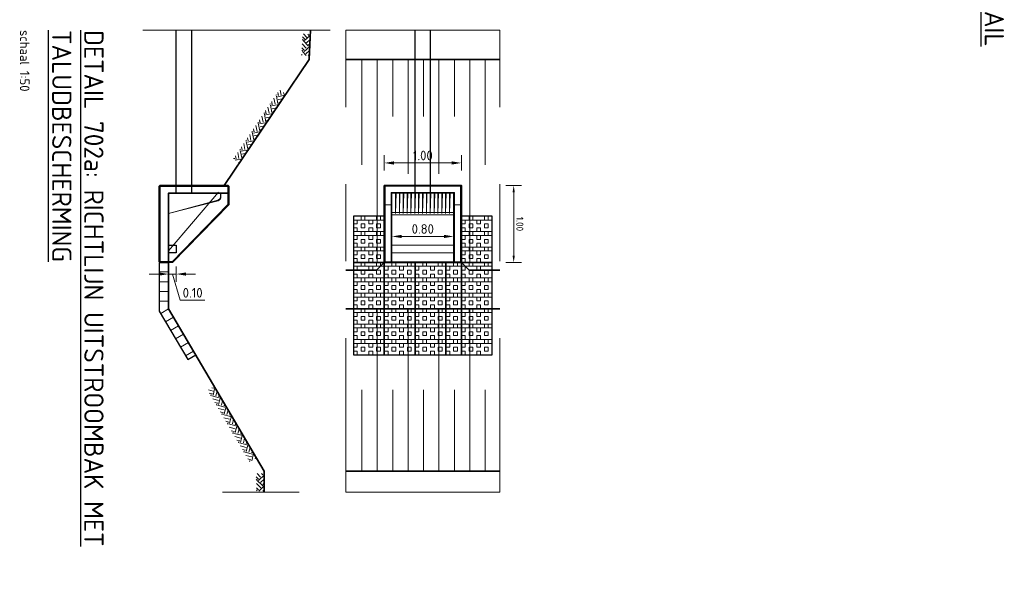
# Model space of a CAD drawing. Header units: metres. Extents: x 232680 to 233262, y 554200 to 554550.
# Tile 6 of 254: x 232740 to 232753, y 554412 to 554420. Entities that reach past the tile are written whole.
import ezdxf

# ---------------------------------------------------------------- set-up
doc = ezdxf.new("R2010")
doc.units = ezdxf.units.M
for name, pattern in [('NLCS-HIDDEN', [4, 2, -2]), ('XX-AFBREEK', [7, 4, -1, 1, -1]), ('XX-HIDDEN', [4, 2, -2])]:
    doc.linetypes.add(name, pattern=pattern)
doc.layers.get('Defpoints').update_dxf_attribs({"color": 241})
for name, color, linetype, lineweight in [('N-WE-GW-MAAIVELD-035-GD', 7, 'Continuous', 35), ('N-WE-GW-MAAIVELD-AD', 7, 'Continuous', 5), ('N-WE-GW-TALUD_009-G', 7, 'Continuous', 9), ('N-WE-GW-TALUD_013-G', 7, 'Continuous', 13), ('N-WE-GW-WATERGANG-G', 7, 'Continuous', 35), ('N-WE-RI-HWA_UITSTROOMBAK-KROOSHEK-GD', 250, 'Continuous', 13), ('N-WE-RI-HWA_UITSTROOMBAK_013-GD', 251, 'Continuous', 13), ('N-WE-RI-HWA_UITSTROOMBAK_025-G', 7, 'Continuous', 25), ('N-WE-RI-HWA_UITSTROOMBAK_035-G', 7, 'Continuous', 35), ('N-WE-RI-PUT_018-GH', 7, 'NLCS-HIDDEN', 18), ('N-WE-RI-PUT_025-GD', 7, 'Continuous', 25), ('N-WE-VH-AANPIJLING-T25', 7, 'Continuous', 18), ('N-WE-VH-M', 7, 'Continuous', 18), ('N-WE-VH-VERHARDING_GRASBETONSTEEN-A', 72, 'Continuous', 18), ('N-WE-VH-VERHARDING_GRASBETONSTEEN-G', 70, 'Continuous', 25), ('X-XX-AL-AFBREEKLIJN-G', 7, 'XX-AFBREEK', 13), ('X-XX-AL-M', 7, 'Continuous', 18), ('X-XX-AL-T25', 7, 'Continuous', 25), ('X-XX-AL-T50', 7, 'Continuous', 25)]:
    doc.layers.add(name, color=color, linetype=linetype, lineweight=lineweight)
doc.layers.add('N-WE-RI-HWA_TRANSPORTLEIDING_PVC_315-GD', color=150, linetype='Continuous', lineweight=25, true_color=0x007fff)
doc.styles.add('NLCS-ISO', font='NLCS-ISO.ttf')
doc.styles.add('NLCS-ISO-ANNOTATIEF-T18', font='NLCS-ISO.ttf', dxfattribs={"height": 1.8})
doc.styles.add('NLCS-ISO-M50-T25', font='NLCS-ISO.ttf', dxfattribs={"height": 0.125})
doc.styles.add('NLCS-ISO-M50-T50', font='NLCS-ISO.ttf', dxfattribs={"height": 0.25})
doc.dimstyles.new('NLCS-ANNOTATIEF-T18-PIJL_L2_H3', dxfattribs={"dimtxt": 1.8, "dimasz": 1.8, "dimexe": 2, "dimexo": 2, "dimgap": 0.7, "dimtad": 1, "dimzin": 0, "dimdsep": 46, "dimtxsty": 'NLCS-ISO-ANNOTATIEF-T18', "dimcen": 0, "dimdle": 2, "dimclrd": 256, "dimclre": 256, "dimclrt": 256, "dimadec": 3, "dimazin": 0, "dimtfac": 1, "dimtofl": 0, "dimtmove": 0, "dimatfit": 3, "dimfxl": 2, "dimfxlon": 1, "dimtfillclr": 256, "dimtolj": 1, "dimtzin": 0, "dimlwd": -1, "dimlwe": -1, "dimarcsym": 0})
doc.dimstyles.new('NLCS-M50-T25-PIJL_l2_h1', dxfattribs={"dimscale": 0.05, "dimtxt": 0.125, "dimasz": 2.5, "dimexe": 2, "dimexo": 2, "dimgap": 0.7, "dimtad": 1, "dimzin": 0, "dimdsep": 46, "dimtxsty": 'NLCS-ISO-M50-T25', "dimcen": 2.5, "dimdle": 2, "dimclrd": 256, "dimclre": 256, "dimclrt": 256, "dimadec": 1, "dimazin": 0, "dimtfac": 1, "dimtofl": 0, "dimtmove": 1, "dimatfit": 0, "dimfxl": 2, "dimfxlon": 1, "dimtfillclr": 256, "dimtolj": 1, "dimtzin": 0, "dimlwd": 18, "dimlwe": 18, "dimarcsym": 0})

# ---------------------------------------------------------------- blocks, each defined once
blk = doc.blocks.new('*D173')
at = {"layer": 'Defpoints', "color": 0, "transparency": 16777216}
for p in [(232741.893, 554416.746), (232741.993, 554416.746), (232741.993, 554416.371)]:
    blk.add_point(p, dxfattribs=at)
at = {"layer": 'N-WE-VH-M', "lineweight": 18, "transparency": 16777216}
for p, q in [((232741.893, 554416.471), (232741.893, 554416.271)), ((232741.993, 554416.471), (232741.993, 554416.271)), ((232741.768, 554416.371), (232741.643, 554416.371)), ((232741.893, 554416.371), (232741.993, 554416.371)), ((232741.943, 554416.371), (232742.045, 554416.031)), ((232742.118, 554416.371), (232742.243, 554416.371)), ((232742.045, 554416.031), (232742.365, 554416.031))]:
    blk.add_line(p, q, dxfattribs=at)
at = {"layer": 'N-WE-VH-M', "transparency": 16777216}
for points in [[(232741.768, 554416.392), (232741.768, 554416.35), (232741.893, 554416.371)], [(232742.118, 554416.392), (232742.118, 554416.35), (232741.993, 554416.371)]]:
    blk.add_solid(points, dxfattribs=at)
at = {"layer": 'N-WE-VH-M', "transparency": 16777216, "insert": (232742.205, 554416.128), "char_height": 0.125, "attachment_point": 5, "style": 'NLCS-ISO-M50-T25'}
blk.add_mtext('\\A1;0.10', dxfattribs=at)
blk = doc.blocks.new('*D174')
at = {"layer": 'Defpoints', "color": 0, "transparency": 16777216}
for p in [(232744.691, 554417.813), (232744.691, 554417.521), (232745.691, 554417.521)]:
    blk.add_point(p, dxfattribs=at)
at = {"layer": 'N-WE-VH-M', "lineweight": 18, "transparency": 16777216}
for p, q in [((232744.691, 554417.713), (232744.691, 554417.913)), ((232745.566, 554417.813), (232744.816, 554417.813)), ((232745.691, 554417.713), (232745.691, 554417.913))]:
    blk.add_line(p, q, dxfattribs=at)
at = {"layer": 'N-WE-VH-M', "transparency": 16777216}
for points in [[(232744.816, 554417.834), (232744.816, 554417.792), (232744.691, 554417.813)], [(232745.566, 554417.834), (232745.566, 554417.792), (232745.691, 554417.813)]]:
    blk.add_solid(points, dxfattribs=at)
at = {"layer": 'N-WE-VH-M', "transparency": 16777216, "insert": (232745.191, 554417.91), "char_height": 0.125, "attachment_point": 5, "style": 'NLCS-ISO-M50-T25'}
blk.add_mtext('\\A1;1.00', dxfattribs=at)
blk = doc.blocks.new('*D175')
at = {"layer": 'Defpoints', "color": 0, "transparency": 16777216}
for p in [(232744.791, 554417.421), (232745.591, 554417.421), (232745.591, 554416.859)]:
    blk.add_point(p, dxfattribs=at)
at = {"layer": 'N-WE-VH-AANPIJLING-T25', "lineweight": 18, "transparency": 16777216}
for p, q in [((232744.791, 554416.959), (232744.791, 554416.759)), ((232745.591, 554416.959), (232745.591, 554416.759)), ((232744.916, 554416.859), (232745.466, 554416.859))]:
    blk.add_line(p, q, dxfattribs=at)
at = {"layer": 'N-WE-VH-AANPIJLING-T25', "transparency": 16777216}
for points in [[(232744.916, 554416.88), (232744.916, 554416.838), (232744.791, 554416.859)], [(232745.466, 554416.88), (232745.466, 554416.838), (232745.591, 554416.859)]]:
    blk.add_solid(points, dxfattribs=at)
at = {"layer": 'N-WE-VH-AANPIJLING-T25', "transparency": 16777216, "insert": (232745.191, 554416.956), "char_height": 0.125, "attachment_point": 5, "style": 'NLCS-ISO-M50-T25'}
blk.add_mtext('\\A1;0.80', dxfattribs=at)
blk = doc.blocks.new('*D176')
at = {"layer": 'Defpoints', "color": 0, "transparency": 16777216}
for p in [(232745.62, 554417.521), (232745.62, 554416.521), (232746.37, 554416.521)]:
    blk.add_point(p, dxfattribs=at)
at = {"layer": 'X-XX-AL-M', "transparency": 16777216}
for p, q in [((232746.27, 554417.521), (232746.47, 554417.521)), ((232746.37, 554417.431), (232746.37, 554416.611)), ((232746.27, 554416.521), (232746.47, 554416.521))]:
    blk.add_line(p, q, dxfattribs=at)
for points in [[(232746.355, 554417.431), (232746.385, 554417.431), (232746.37, 554417.521)], [(232746.355, 554416.611), (232746.385, 554416.611), (232746.37, 554416.521)]]:
    blk.add_solid(points, dxfattribs=at)
at = {"layer": 'X-XX-AL-M', "transparency": 16777216, "insert": (232746.45, 554417.021), "char_height": 0.09, "attachment_point": 5, "rotation": 270, "style": 'NLCS-ISO-ANNOTATIEF-T18'}
blk.add_mtext('\\A1;1.00', dxfattribs=at)

msp = doc.modelspace()

# ---------------------------------------------------------------- hatches: boundary and pattern name
at = {"layer": 'N-WE-GW-MAAIVELD-AD'}
h = msp.add_hatch(dxfattribs=at)
h.set_pattern_fill('EARTH', color=256, scale=0.4, angle=-48.0371)
h.set_pattern_definition([(311.963, (232743.73279, 554419.48479), (0.141223, -0.007493), [0.1, -0.1]), (311.963, (232743.76067, 554419.50986), (0.141223, -0.007493), [0.1, -0.1]), (311.963, (232743.78855, 554419.53493), (0.141223, -0.007493), [0.1, -0.1]), (41.963, (232743.80621, 554419.534), (0.007493, 0.141223), [0.1, -0.1]), (41.963, (232743.83128, 554419.50611), (0.007493, 0.141223), [0.1, -0.1]), (41.963, (232743.85636, 554419.47823), (0.007493, 0.141223), [0.1, -0.1])])
h.paths.add_polyline_path([(232743.718, 554419.206), (232743.733, 554419.485), (232743.633, 554419.49), (232743.618, 554419.211)])
h = msp.add_hatch(dxfattribs=at)
h.set_pattern_fill('EARTH', color=256, scale=0.4, angle=-78.6686)
h.set_pattern_definition([(281.331, (232743.41495, 554418.70615), (0.117699, -0.078402), [0.1, -0.1]), (281.331, (232743.45172, 554418.71352), (0.117699, -0.078402), [0.1, -0.1]), (281.331, (232743.48849, 554418.72089), (0.117699, -0.078402), [0.1, -0.1]), (11.331, (232743.50321, 554418.71109), (0.078402, 0.117699), [0.1, -0.1]), (11.331, (232743.51057, 554418.67432), (0.078402, 0.117699), [0.1, -0.1]), (11.331, (232743.51794, 554418.63755), (0.078402, 0.117699), [0.1, -0.1])])
h.paths.add_polyline_path([(232742.817, 554417.808), (232743.415, 554418.706), (232743.332, 554418.762), (232742.733, 554417.863)])
h = msp.add_hatch(dxfattribs=at)
h.set_pattern_fill('EARTH', color=256, scale=0.4, angle=-14.565)
h.set_pattern_definition([(345.435, (232742.48584, 554414.91186), (0.121934, 0.0716385), [0.1, -0.1]), (345.435, (232742.49527, 554414.94816), (0.121934, 0.0716385), [0.1, -0.1]), (345.435, (232742.5047, 554414.98445), (0.121934, 0.0716385), [0.1, -0.1]), (75.435, (232742.51994, 554414.99341), (-0.0716385, 0.121934), [0.1, -0.1]), (75.435, (232742.55624, 554414.98398), (-0.0716385, 0.121934), [0.1, -0.1]), (75.435, (232742.59253, 554414.97455), (-0.0716385, 0.121934), [0.1, -0.1])])
h.paths.add_polyline_path([(232743.033, 554413.981), (232742.486, 554414.912), (232742.4, 554414.861), (232742.946, 554413.931)])
h = msp.add_hatch(dxfattribs=at)
h.set_pattern_fill('EARTH', color=256, scale=0.4, angle=-44.8351)
h.set_pattern_definition([(315.165, (232743.13133, 554413.78039), (0.14142, 0.000407), [0.1, -0.1]), (315.165, (232743.15778, 554413.80699), (0.14142, 0.000407), [0.1, -0.1]), (315.165, (232743.18422, 554413.83358), (0.14142, 0.000407), [0.1, -0.1]), (45.165, (232743.20189, 554413.83363), (-0.000407, 0.14142), [0.1, -0.1]), (45.165, (232743.22849, 554413.80719), (-0.000407, 0.14142), [0.1, -0.1]), (45.165, (232743.25508, 554413.78075), (-0.000407, 0.14142), [0.1, -0.1])])
h.paths.add_polyline_path([(232743.132, 554413.551), (232743.131, 554413.78), (232743.031, 554413.78), (232743.032, 554413.551)])
at = {"layer": 'N-WE-VH-VERHARDING_GRASBETONSTEEN-A'}
h = msp.add_hatch(dxfattribs=at)
h.set_pattern_fill('AVH-GRASBETONSTEEN_01', color=256, scale=0.1, angle=-90, pattern_type=2)
h.set_pattern_definition([(360, (232744.2906, 554417.12116), (5e-17, 0.2), []), (360, (232744.2906, 554417.07116), (5e-17, 0.2), []), (270, (232744.2906, 554417.12116), (0.2, -4e-17), [-0.05, 0.05]), (270, (232744.3406, 554417.12116), (0.2, -4e-17), [-0.05, 0.05]), (270, (232744.3906, 554417.12116), (0.2, -4e-17), [0.05, -0.05]), (270, (232744.4406, 554417.12116), (0.2, -4e-17), [0.05, -0.05]), (360, (232744.2906, 554417.02116), (5e-17, 0.2), [0.05, -0.05]), (360, (232744.2906, 554416.97116), (5e-17, 0.2), [0.05, -0.05])])
h.paths.add_polyline_path([(232746.091, 554416.521), (232746.091, 554417.121), (232745.691, 554417.121), (232745.691, 554416.521)])
h.paths.add_polyline_path([(232746.091, 554415.921), (232746.091, 554416.521), (232745.691, 554416.521), (232745.691, 554415.921)])
h.paths.add_polyline_path([(232746.091, 554415.321), (232746.091, 554415.921), (232745.691, 554415.921), (232745.691, 554415.321)])
h.paths.add_polyline_path([(232745.491, 554415.321), (232745.691, 554415.321), (232745.691, 554415.921), (232745.491, 554415.921)])
h.paths.add_polyline_path([(232745.491, 554415.921), (232745.691, 554415.921), (232745.691, 554416.521), (232745.491, 554416.521)])
h.paths.add_polyline_path([(232745.091, 554415.321), (232745.491, 554415.321), (232745.491, 554415.921), (232745.091, 554415.921)])
h.paths.add_polyline_path([(232745.091, 554415.921), (232745.491, 554415.921), (232745.491, 554416.521), (232745.091, 554416.521)])
h.paths.add_polyline_path([(232744.691, 554415.321), (232745.091, 554415.321), (232745.091, 554415.921), (232744.691, 554415.921)])
h.paths.add_polyline_path([(232744.691, 554415.321), (232744.691, 554415.921), (232744.291, 554415.921), (232744.291, 554415.321)])
h.paths.add_polyline_path([(232744.691, 554415.921), (232745.091, 554415.921), (232745.091, 554416.521), (232744.691, 554416.521)])
h.paths.add_polyline_path([(232744.691, 554415.921), (232744.691, 554416.521), (232744.291, 554416.521), (232744.291, 554415.921)])
h.paths.add_polyline_path([(232744.691, 554416.521), (232744.691, 554417.121), (232744.291, 554417.121), (232744.291, 554416.521)])
h = msp.add_hatch(dxfattribs=at)
h.set_pattern_fill('ANSI31', color=256, scale=0.04, angle=315)
h.set_pattern_definition([(0, (235907.11185, 556982.30583), (3e-17, 0.127), [])])
h.paths.add_polyline_path([(232741.893, 554416.521), (232741.773, 554416.521), (232741.773, 554415.889), (232741.893, 554415.921)])
h = msp.add_hatch(dxfattribs=at)
h.set_pattern_fill('ANSI31', color=256, scale=0.04, angle=345.435)
h.set_pattern_definition([(30.4349916, (234171.17264, 558231.63097), (-0.0643331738, 0.109499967), [])])
h.paths.add_polyline_path([(232741.893, 554415.921), (232741.773, 554415.889), (232742.142, 554415.26), (232742.245, 554415.321)])

# ---------------------------------------------------------------- linework, layer by layer
at = {"layer": 'N-WE-GW-MAAIVELD-035-GD', "flags": 128}
for points in [[(232742.613, 554417.521), (232743.715, 554419.157), (232743.736, 554419.538)], [(232743.132, 554413.538), (232743.131, 554413.813), (232741.893, 554415.921), (232741.893, 554416.521)]]:
    msp.add_lwpolyline(points, dxfattribs=at)
at = {"layer": 'N-WE-GW-TALUD_009-G', "flags": 128}
for points in [[(232744.601, 554416.532), (232744.601, 554419.157)], [(232745.201, 554418.414), (232745.201, 554419.157)], [(232745.801, 554416.511), (232745.801, 554419.157)], [(232744.601, 554415.921), (232744.601, 554413.813)], [(232745.001, 554415.921), (232745.001, 554413.813)], [(232745.401, 554415.921), (232745.401, 554413.813)], [(232745.801, 554415.921), (232745.801, 554413.813)]]:
    msp.add_lwpolyline(points, dxfattribs=at)
at = {"layer": 'N-WE-GW-TALUD_013-G', "flags": 128}
for points in [[(232744.401, 554417.789), (232744.401, 554419.157)], [(232744.801, 554418.414), (232744.801, 554419.157)], [(232745.001, 554417.671), (232745.001, 554419.157)], [(232745.401, 554417.671), (232745.401, 554419.157)], [(232745.601, 554418.414), (232745.601, 554419.157)], [(232746.001, 554417.789), (232746.001, 554419.157)], [(232744.401, 554414.867), (232744.401, 554413.813)], [(232744.801, 554414.867), (232744.801, 554413.813)], [(232745.201, 554414.867), (232745.201, 554413.813)], [(232745.601, 554414.867), (232745.601, 554413.813)], [(232746.001, 554414.867), (232746.001, 554413.813)]]:
    msp.add_lwpolyline(points, dxfattribs=at)
at = {"layer": 'N-WE-GW-WATERGANG-G', "flags": 128}
for points in [[(232746.191, 554419.157), (232744.191, 554419.157)], [(232744.191, 554416.421), (232744.591, 554416.421), (232744.691, 554416.521)], [(232745.691, 554416.521), (232745.791, 554416.421), (232746.191, 554416.421)], [(232744.191, 554415.921), (232746.191, 554415.921)], [(232746.191, 554413.813), (232744.191, 554413.813)]]:
    msp.add_lwpolyline(points, dxfattribs=at)
at = {"layer": 'N-WE-RI-HWA_TRANSPORTLEIDING_PVC_315-GD', "flags": 128}
for points in [[(232741.993, 554417.421), (232741.993, 554419.538)], [(232742.193, 554417.421), (232742.193, 554419.538)], [(232745.091, 554417.421), (232745.091, 554419.538)], [(232745.291, 554417.421), (232745.291, 554419.538)], [(232741.993, 554417.421), (232741.993, 554417.521)], [(232742.193, 554417.421), (232742.193, 554417.521)]]:
    msp.add_lwpolyline(points, dxfattribs=at)
at = {"layer": 'N-WE-RI-HWA_UITSTROOMBAK-KROOSHEK-GD', "flags": 128}
msp.add_lwpolyline([(232742.573, 554417.421), (232742.573, 554417.371, -0.339454), (232742.536, 554417.323), (232741.893, 554417.159), (232742.534, 554417.331, 0.339454), (232742.565, 554417.371), (232742.565, 554417.421)], format="xyb", dxfattribs=at)
for points in [[(232742.554, 554417.421), (232742.584, 554417.416)], [(232744.791, 554417.421), (232745.591, 554417.416)], [(232741.893, 554417.14), (232741.898, 554417.17)], [(232744.791, 554417.14), (232744.791, 554417.17), (232745.591, 554417.17), (232745.591, 554417.14)]]:
    msp.add_lwpolyline(points, close=True, dxfattribs=at)
for points in [[(232744.845, 554417.416), (232744.837, 554417.155), (232744.837, 554417.416)], [(232744.895, 554417.416), (232744.887, 554417.155), (232744.887, 554417.416)], [(232744.945, 554417.416), (232744.937, 554417.155), (232744.937, 554417.416)], [(232744.995, 554417.416), (232744.987, 554417.155), (232744.987, 554417.416)], [(232745.045, 554417.416), (232745.037, 554417.155), (232745.037, 554417.416)], [(232745.095, 554417.416), (232745.087, 554417.155), (232745.087, 554417.416)], [(232745.145, 554417.416), (232745.137, 554417.155), (232745.137, 554417.416)], [(232745.195, 554417.416), (232745.187, 554417.155), (232745.187, 554417.416)], [(232745.245, 554417.416), (232745.237, 554417.155), (232745.237, 554417.416)], [(232745.295, 554417.416), (232745.287, 554417.155), (232745.287, 554417.416)], [(232745.345, 554417.416), (232745.337, 554417.155), (232745.337, 554417.416)], [(232745.395, 554417.416), (232745.387, 554417.155), (232745.387, 554417.416)], [(232745.445, 554417.416), (232745.437, 554417.155), (232745.437, 554417.416)], [(232745.495, 554417.416), (232745.487, 554417.155), (232745.487, 554417.416)], [(232745.545, 554417.416), (232745.537, 554417.155), (232745.537, 554417.416)]]:
    msp.add_lwpolyline(points, dxfattribs=at)
at = {"layer": 'N-WE-RI-HWA_UITSTROOMBAK_013-GD', "lineweight": -3, "flags": 128}
msp.add_lwpolyline([(232741.783, 554416.531), (232741.783, 554417.511), (232742.663, 554417.511), (232742.663, 554417.275), (232741.939, 554416.531)], close=True, dxfattribs=at)
at = {"layer": 'N-WE-RI-HWA_UITSTROOMBAK_013-GD', "flags": 128}
for points in [[(232744.701, 554417.511), (232744.691, 554417.521)], [(232745.601, 554416.531), (232745.601, 554417.431), (232744.781, 554417.431), (232744.781, 554416.531)], [(232744.781, 554417.431), (232744.791, 554417.421)], [(232745.591, 554416.521), (232745.591, 554417.421), (232744.791, 554417.421), (232744.791, 554416.521)], [(232745.091, 554417.521), (232745.091, 554417.421)], [(232745.291, 554417.521), (232745.291, 554417.421)], [(232745.601, 554417.431), (232745.591, 554417.421)], [(232745.681, 554417.511), (232745.691, 554417.521)], [(232744.791, 554417.271), (232744.691, 554417.271)], [(232745.591, 554417.271), (232745.691, 554417.271)], [(232744.791, 554416.746), (232745.591, 554416.746)], [(232744.791, 554416.646), (232745.591, 554416.646)], [(232744.701, 554416.531), (232744.691, 554416.521)], [(232744.781, 554416.531), (232744.791, 554416.521)], [(232745.601, 554416.531), (232745.591, 554416.521)], [(232745.681, 554416.531), (232745.691, 554416.521)]]:
    msp.add_lwpolyline(points, dxfattribs=at)
msp.add_lwpolyline([(232744.701, 554417.511), (232744.701, 554416.531), (232745.681, 554416.531), (232745.681, 554417.511)], close=True, dxfattribs=at)
at = {"layer": 'N-WE-RI-HWA_UITSTROOMBAK_013-GD', "lineweight": -3, "flags": 128}
for points in [[(232742.663, 554417.275), (232742.673, 554417.271)], [(232741.939, 554416.531), (232741.943, 554416.521)]]:
    msp.add_lwpolyline(points, dxfattribs=at)
at = {"layer": 'N-WE-RI-HWA_UITSTROOMBAK_025-G', "flags": 128}
msp.add_lwpolyline([(232742.673, 554417.431), (232742.673, 554417.271), (232741.943, 554416.521), (232741.883, 554416.521)], dxfattribs=at)
at = {"layer": 'N-WE-RI-HWA_UITSTROOMBAK_035-G', "flags": 128}
for points in [[(232742.663, 554417.421), (232741.893, 554417.421), (232741.893, 554416.531), (232741.883, 554416.521), (232741.783, 554416.521), (232741.773, 554416.531), (232741.773, 554417.511), (232741.783, 554417.521), (232742.663, 554417.521), (232742.673, 554417.511), (232742.673, 554417.431)], [(232744.691, 554417.521), (232744.691, 554416.521), (232745.691, 554416.521), (232745.691, 554417.521)]]:
    msp.add_lwpolyline(points, close=True, dxfattribs=at)
at = {"layer": 'N-WE-RI-PUT_018-GH', "ltscale": 0.5, "flags": 128}
msp.add_lwpolyline([(232741.893, 554416.671), (232742.613, 554417.521)], dxfattribs=at)
at = {"layer": 'N-WE-RI-PUT_018-GH'}
msp.add_lwpolyline([(232742.673, 554417.421), (232741.893, 554417.421), (232741.893, 554416.521)], dxfattribs=at)
at = {"layer": 'N-WE-RI-PUT_025-GD', "linetype": 'XX-HIDDEN', "ltscale": 0.2, "flags": 128}
msp.add_lwpolyline([(232741.893, 554416.746), (232741.993, 554416.746), (232741.993, 554416.646), (232741.893, 554416.646)], dxfattribs=at)
at = {"layer": 'N-WE-VH-VERHARDING_GRASBETONSTEEN-G', "flags": 128}
for points in [[(232744.691, 554416.521), (232744.691, 554417.121), (232744.291, 554417.121), (232744.291, 554416.521)], [(232746.091, 554416.521), (232746.091, 554417.121), (232745.691, 554417.121), (232745.691, 554416.521)], [(232744.691, 554415.921), (232744.691, 554416.521), (232744.291, 554416.521), (232744.291, 554415.921)], [(232744.691, 554415.921), (232745.091, 554415.921), (232745.091, 554416.521), (232744.691, 554416.521)], [(232745.091, 554415.921), (232745.491, 554415.921), (232745.491, 554416.521), (232745.091, 554416.521)], [(232745.491, 554415.921), (232745.691, 554415.921), (232745.691, 554416.521), (232745.491, 554416.521)], [(232746.091, 554415.921), (232746.091, 554416.521), (232745.691, 554416.521), (232745.691, 554415.921)], [(232744.691, 554415.321), (232744.691, 554415.921), (232744.291, 554415.921), (232744.291, 554415.321)], [(232744.691, 554415.321), (232745.091, 554415.321), (232745.091, 554415.921), (232744.691, 554415.921)], [(232745.091, 554415.321), (232745.491, 554415.321), (232745.491, 554415.921), (232745.091, 554415.921)], [(232745.491, 554415.321), (232745.691, 554415.321), (232745.691, 554415.921), (232745.491, 554415.921)], [(232746.091, 554415.321), (232746.091, 554415.921), (232745.691, 554415.921), (232745.691, 554415.321)]]:
    msp.add_lwpolyline(points, close=True, dxfattribs=at)
msp.add_lwpolyline([(232741.893, 554416.521), (232741.773, 554416.521), (232741.773, 554415.889), (232742.142, 554415.26), (232742.245, 554415.321), (232741.893, 554415.921), (232741.893, 554416.521)], dxfattribs=at)
at = {"layer": 'X-XX-AL-AFBREEKLIJN-G', "flags": 128}
for points in [[(232741.56, 554419.538), (232743.991, 554419.538)], [(232743.588, 554413.538), (232742.592, 554413.538)]]:
    msp.add_lwpolyline(points, dxfattribs=at)
msp.add_lwpolyline([(232746.191, 554413.538), (232744.191, 554413.538), (232744.191, 554419.538), (232746.191, 554419.538)], close=True, dxfattribs=at)

# ---------------------------------------------------------------- texts
at = {"layer": 'X-XX-AL-T25', "insert": (232740.089, 554419.538), "char_height": 0.125, "attachment_point": 1, "rotation": 270, "style": 'NLCS-ISO-M50-T25'}
msp.add_mtext_dynamic_manual_height_columns('schaal 1:50', width=2.1616, gutter_width=0.625, heights=[0], dxfattribs=at)
at = {"layer": 'X-XX-AL-T50', "style": 'NLCS-ISO'}
msp.add_text('%%UDOORSNEDE, DETAIL', height=0.25, rotation=270, dxfattribs=at).set_placement((232752.48, 554422.338))
at = {"layer": 'X-XX-AL-T50', "insert": (232741.049, 554419.538), "char_height": 0.25, "attachment_point": 1, "rotation": 270, "style": 'NLCS-ISO-M50-T50'}
msp.add_mtext_dynamic_manual_height_columns('{\\LDETAIL 702a: RICHTLIJN UITSTROOMBAK MET TALUDBESCHERMING}', width=8.37576, gutter_width=1.25, heights=[0], dxfattribs=at)

# ---------------------------------------------------------------- dimensions: what is measured, and where the dimension line sits
at = {"layer": 'N-WE-VH-AANPIJLING-T25'}
dim = msp.add_linear_dim(base=(232745.591, 554416.859), p1=(232744.791, 554417.421), p2=(232745.591, 554417.421), dimstyle='NLCS-M50-T25-PIJL_l2_h1', dxfattribs=at)
dim.commit()
dim.dimension.update_dxf_attribs({"geometry": '*D175', "text_midpoint": (232745.191, 554416.956)})
at = {"layer": 'N-WE-VH-M'}
for base, p1, p2, picture, middle in [((232744.691, 554417.813), (232745.691, 554417.521), (232744.691, 554417.521), '*D174', (232745.191, 554417.91)), ((232741.993, 554416.371), (232741.893, 554416.746), (232741.993, 554416.746), '*D173', (232742.08, 554416.128))]:
    dim = msp.add_linear_dim(base=base, p1=p1, p2=p2, dimstyle='NLCS-M50-T25-PIJL_l2_h1', dxfattribs=at)
    dim.commit()
    dim.dimension.update_dxf_attribs({"geometry": picture, "text_midpoint": middle})
at = {"layer": 'X-XX-AL-M'}
dim = msp.add_aligned_dim(p1=(232745.62, 554417.521), p2=(232745.62, 554416.521), distance=0.75, dimstyle='NLCS-ANNOTATIEF-T18-PIJL_L2_H3', override={"dimtad": 4}, dxfattribs=at)
dim.commit()
dim.dimension.update_dxf_attribs({"geometry": '*D176', "text_midpoint": (232746.45, 554417.021)})

doc.saveas('drawing.dxf')
